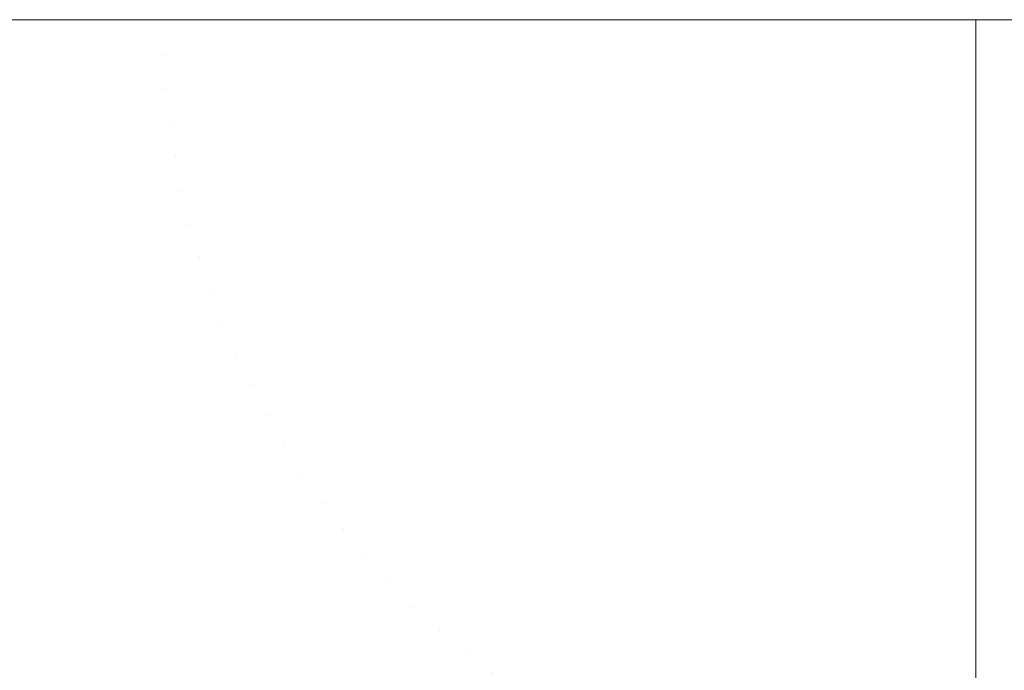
# Model space of a CAD drawing. Header units: centimetres. Extents: x -26.3 to 27.5, y 5.9 to 64.6.
# Tile 29 of 256: x -25.99115 to -25.9864, y 5.99708 to 6.00021. Entities that reach past the tile are written whole.
import ezdxf

# ---------------------------------------------------------------- set-up
doc = ezdxf.new("R2010")
doc.units = ezdxf.units.CM
doc.header["$LTSCALE"] = 2.54
doc.layers.add('Lucido design-1', color=7, linetype='Continuous')

# ---------------------------------------------------------------- blocks, each defined once
blk = doc.blocks.new('Gruppo-3-1')
at = {"color": 7, "linetype": 'Continuous', "lineweight": 9}
for points, invisible_edges in [([(-25.9947494, 5.9998632, -743.1145024), (-25.9904496, 6.0000458, -743.1142407), (-25.9904532, 6.000212, -743.1142407), (-25.9924965, 6.000212, -743.1143649)], 11), ([(-25.9947494, 5.9998632, -779.2145024), (-25.9904496, 6.0000458, -779.2142407), (-25.9904532, 6.000212, -779.2142407), (-25.9924965, 6.000212, -779.2143649)], 11), ([(-25.9924925, 5.999959, -743.9139862), (-25.9924979, 6.000212, -743.9139862), (-25.9885095, 6.000212, -743.9141445), (-25.9885077, 6.0001283, -743.9141445)], 13), ([(-25.9924925, 5.999959, -780.0139862), (-25.9924979, 6.000212, -780.0139862), (-25.9885095, 6.000212, -780.0141445), (-25.9885077, 6.0001283, -780.0141445)], 13), ([(-25.9885091, 6.000212, -743.1142026), (-25.9904532, 6.000212, -743.1142407), (-25.9904496, 6.0000458, -743.1142407)], 10), ([(-25.9885091, 6.000212, -779.2142026), (-25.9904532, 6.000212, -779.2142407), (-25.9904496, 6.0000458, -779.2142407)], 10), ([(-25.9904496, 6.0000458, -743.1142407), (-25.9865374, 6.000212, -743.114164), (-25.9885091, 6.000212, -743.1142026)], 9), ([(-25.9865374, 6.000212, -743.114164), (-25.9904496, 6.0000458, -743.1142407), (-25.9904391, 5.9998799, -743.1142407)], 11), ([(-25.9904496, 6.0000458, -779.2142407), (-25.9865374, 6.000212, -779.214164), (-25.9885091, 6.000212, -779.2142026)], 9), ([(-25.9865374, 6.000212, -779.214164), (-25.9904496, 6.0000458, -779.2142407), (-25.9904391, 5.9998799, -779.2142407)], 11), ([(-25.9865374, 6.000212, -743.114164), (-25.9904391, 5.9998799, -743.1142407), (-25.9904215, 5.9997146, -743.1142407)], 11), ([(-25.9865374, 6.000212, -779.214164), (-25.9904391, 5.9998799, -779.2142407), (-25.9904215, 5.9997146, -779.2142407)], 11), ([(-25.9865374, 6.000212, -743.114164), (-25.9904215, 5.9997146, -743.1142407), (-25.9903968, 5.9995502, -743.1142407)], 11), ([(-25.9865374, 6.000212, -779.214164), (-25.9904215, 5.9997146, -779.2142407), (-25.9903968, 5.9995502, -779.2142407)], 11), ([(-25.9865374, 6.000212, -743.114164), (-25.9903968, 5.9995502, -743.1142407), (-25.9903653, 5.999387, -743.1142407)], 11), ([(-25.9865374, 6.000212, -779.214164), (-25.9903968, 5.9995502, -779.2142407), (-25.9903653, 5.999387, -779.2142407)], 11), ([(-25.9865374, 6.000212, -743.114164), (-25.9903653, 5.999387, -743.1142407), (-25.9903268, 5.9992253, -743.1142407)], 11), ([(-25.9865374, 6.000212, -779.214164), (-25.9903653, 5.999387, -779.2142407), (-25.9903268, 5.9992253, -779.2142407)], 11), ([(-25.9865374, 6.000212, -743.114164), (-25.9903268, 5.9992253, -743.1142407), (-25.9902815, 5.9990654, -743.1142407)], 11), ([(-25.9865374, 6.000212, -779.214164), (-25.9903268, 5.9992253, -779.2142407), (-25.9902815, 5.9990654, -779.2142407)], 11), ([(-25.9865374, 6.000212, -743.114164), (-25.9902815, 5.9990654, -743.1142407), (-25.9902295, 5.9989075, -743.1142407)], 11), ([(-25.9865374, 6.000212, -779.214164), (-25.9902815, 5.9990654, -779.2142407), (-25.9902295, 5.9989075, -779.2142407)], 11), ([(-25.9865374, 6.000212, -743.114164), (-25.9902295, 5.9989075, -743.1142407), (-25.9901708, 5.998752, -743.1142407)], 11), ([(-25.9865374, 6.000212, -779.214164), (-25.9902295, 5.9989075, -779.2142407), (-25.9901708, 5.998752, -779.2142407)], 11), ([(-25.9865374, 6.000212, -743.114164), (-25.9901708, 5.998752, -743.1142407), (-25.9901056, 5.9985991, -743.1142407)], 11), ([(-25.9865374, 6.000212, -779.214164), (-25.9901708, 5.998752, -779.2142407), (-25.9901056, 5.9985991, -779.2142407)], 11), ([(-25.9865374, 6.000212, -743.114164), (-25.9901056, 5.9985991, -743.1142407), (-25.9900339, 5.9984491, -743.1142407)], 11), ([(-25.9865374, 6.000212, -779.214164), (-25.9901056, 5.9985991, -779.2142407), (-25.9900339, 5.9984491, -779.2142407)], 11), ([(-25.9865374, 6.000212, -743.114164), (-25.9900339, 5.9984491, -743.1142407), (-25.9899559, 5.9983023, -743.1142407)], 11), ([(-25.9865374, 6.000212, -779.214164), (-25.9900339, 5.9984491, -779.2142407), (-25.9899559, 5.9983023, -779.2142407)], 11), ([(-25.9865374, 6.000212, -743.114164), (-25.9899559, 5.9983023, -743.1142407), (-25.9898718, 5.9981589, -743.1142407)], 11), ([(-25.9865374, 6.000212, -779.214164), (-25.9899559, 5.9983023, -779.2142407), (-25.9898718, 5.9981589, -779.2142407)], 11), ([(-25.9865374, 6.000212, -743.114164), (-25.9898718, 5.9981589, -743.1142407), (-25.9897817, 5.9980193, -743.1142407)], 11), ([(-25.9865374, 6.000212, -779.214164), (-25.9898718, 5.9981589, -779.2142407), (-25.9897817, 5.9980193, -779.2142407)], 11), ([(-25.9865374, 6.000212, -743.114164), (-25.9897817, 5.9980193, -743.1142407), (-25.9896857, 5.9978836, -743.1142407)], 11), ([(-25.9865374, 6.000212, -779.214164), (-25.9897817, 5.9980193, -779.2142407), (-25.9896857, 5.9978836, -779.2142407)], 11), ([(-25.9865374, 6.000212, -743.114164), (-25.9896857, 5.9978836, -743.1142407), (-25.989584, 5.997752, -743.1142407)], 11), ([(-25.9865374, 6.000212, -779.214164), (-25.9896857, 5.9978836, -779.2142407), (-25.989584, 5.997752, -779.2142407)], 11), ([(-25.9865374, 6.000212, -743.114164), (-25.989584, 5.997752, -743.1142407), (-25.9894769, 5.9976249, -743.1142407)], 11), ([(-25.9865374, 6.000212, -779.214164), (-25.989584, 5.997752, -779.2142407), (-25.9894769, 5.9976249, -779.2142407)], 11), ([(-25.9865374, 6.000212, -743.114164), (-25.9894769, 5.9976249, -743.1142407), (-25.9893644, 5.9975025, -743.1142407)], 11), ([(-25.9865374, 6.000212, -779.214164), (-25.9894769, 5.9976249, -779.2142407), (-25.9893644, 5.9975025, -779.2142407)], 11), ([(-25.9865374, 6.000212, -743.114164), (-25.9893644, 5.9975025, -743.1142407), (-25.9892469, 5.997385, -743.1142407)], 11), ([(-25.9865374, 6.000212, -779.214164), (-25.9893644, 5.9975025, -779.2142407), (-25.9892469, 5.997385, -779.2142407)], 11), ([(-25.9865374, 6.000212, -743.114164), (-25.9892469, 5.997385, -743.1142407), (-25.9891244, 5.9972725, -743.1142407)], 11), ([(-25.9865374, 6.000212, -779.214164), (-25.9892469, 5.997385, -779.2142407), (-25.9891244, 5.9972725, -779.2142407)], 11), ([(-25.9865374, 6.000212, -743.114164), (-25.9891244, 5.9972725, -743.1142407), (-25.9889974, 5.9971654, -743.1142407)], 11), ([(-25.9865374, 6.000212, -779.214164), (-25.9891244, 5.9972725, -779.2142407), (-25.9889974, 5.9971654, -779.2142407)], 11), ([(-25.9865374, 6.000212, -743.114164), (-25.9889974, 5.9971654, -743.1142407), (-25.9888658, 5.9970637, -743.1142407)], 11), ([(-25.9865374, 6.000212, -779.214164), (-25.9889974, 5.9971654, -779.2142407), (-25.9888658, 5.9970637, -779.2142407)], 11), ([(-25.9865374, 6.000212, -743.114164), (-25.9888658, 5.9970637, -743.1142407), (-25.9887301, 5.9969677, -743.1142407)], 11), ([(-25.9865374, 6.000212, -779.214164), (-25.9888658, 5.9970637, -779.2142407), (-25.9887301, 5.9969677, -779.2142407)], 11), ([(-25.9865374, 6.000212, -743.114164), (-25.9887301, 5.9969677, -743.1142407), (-25.9885905, 5.9968776, -743.1142407)], 11), ([(-25.9865374, 6.000212, -779.214164), (-25.9887301, 5.9969677, -779.2142407), (-25.9885905, 5.9968776, -779.2142407)], 11), ([(-25.9865374, 6.000212, -743.114164), (-25.9885905, 5.9968776, -743.1142407), (-25.9884471, 5.9967935, -743.1142407)], 11), ([(-25.9865374, 6.000212, -779.214164), (-25.9885905, 5.9968776, -779.2142407), (-25.9884471, 5.9967935, -779.2142407)], 11), ([(-25.9885077, 6.0001283, -743.9141445), (-25.9885095, 6.000212, -743.9141445), (-25.9865374, 6.000212, -743.914164)], 9), ([(-25.9885077, 6.0001283, -780.0141445), (-25.9885095, 6.000212, -780.0141445), (-25.9865374, 6.000212, -780.014164)], 9), ([(-25.9885024, 6.0000448, -743.9141445), (-25.9885077, 6.0001283, -743.9141445), (-25.9865374, 6.000212, -743.914164)], 11), ([(-25.9885024, 6.0000448, -780.0141445), (-25.9885077, 6.0001283, -780.0141445), (-25.9865374, 6.000212, -780.014164)], 11), ([(-25.9884935, 5.9999615, -743.9141445), (-25.9885024, 6.0000448, -743.9141445), (-25.9865374, 6.000212, -743.914164)], 11), ([(-25.9884935, 5.9999615, -780.0141445), (-25.9885024, 6.0000448, -780.0141445), (-25.9865374, 6.000212, -780.014164)], 11), ([(-25.9884811, 5.9998787, -743.9141445), (-25.9884935, 5.9999615, -743.9141445), (-25.9865374, 6.000212, -743.914164)], 11), ([(-25.9884811, 5.9998787, -780.0141445), (-25.9884935, 5.9999615, -780.0141445), (-25.9865374, 6.000212, -780.014164)], 11), ([(-25.9884652, 5.9997965, -743.9141445), (-25.9884811, 5.9998787, -743.9141445), (-25.9865374, 6.000212, -743.914164)], 11), ([(-25.9884652, 5.9997965, -780.0141445), (-25.9884811, 5.9998787, -780.0141445), (-25.9865374, 6.000212, -780.014164)], 11), ([(-25.9884459, 5.9997151, -743.9141445), (-25.9884652, 5.9997965, -743.9141445), (-25.9865374, 6.000212, -743.914164)], 11), ([(-25.9884459, 5.9997151, -780.0141445), (-25.9884652, 5.9997965, -780.0141445), (-25.9865374, 6.000212, -780.014164)], 11), ([(-25.9865374, 6.000212, -743.114164), (-25.9884471, 5.9967935, -743.1142407), (-25.9883003, 5.9967155, -743.1142407)], 11), ([(-25.9865374, 6.000212, -779.214164), (-25.9884471, 5.9967935, -779.2142407), (-25.9883003, 5.9967155, -779.2142407)], 11), ([(-25.988423, 5.9996345, -743.9141445), (-25.9884459, 5.9997151, -743.9141445), (-25.9865374, 6.000212, -743.914164)], 11), ([(-25.988423, 5.9996345, -780.0141445), (-25.9884459, 5.9997151, -780.0141445), (-25.9865374, 6.000212, -780.014164)], 11), ([(-25.9883968, 5.999555, -743.9141445), (-25.988423, 5.9996345, -743.9141445), (-25.9865374, 6.000212, -743.914164)], 11), ([(-25.9883968, 5.999555, -780.0141445), (-25.988423, 5.9996345, -780.0141445), (-25.9865374, 6.000212, -780.014164)], 11), ([(-25.9883673, 5.9994767, -743.9141445), (-25.9883968, 5.999555, -743.9141445), (-25.9865374, 6.000212, -743.914164)], 11), ([(-25.9883673, 5.9994767, -780.0141445), (-25.9883968, 5.999555, -780.0141445), (-25.9865374, 6.000212, -780.014164)], 11), ([(-25.9883344, 5.9993997, -743.9141445), (-25.9883673, 5.9994767, -743.9141445), (-25.9865374, 6.000212, -743.914164)], 11), ([(-25.9883344, 5.9993997, -780.0141445), (-25.9883673, 5.9994767, -780.0141445), (-25.9865374, 6.000212, -780.014164)], 11), ([(-25.9882983, 5.9993242, -743.9141445), (-25.9883344, 5.9993997, -743.9141445), (-25.9865374, 6.000212, -743.914164)], 11), ([(-25.9882983, 5.9993242, -780.0141445), (-25.9883344, 5.9993997, -780.0141445), (-25.9865374, 6.000212, -780.014164)], 11), ([(-25.9865374, 6.000212, -743.114164), (-25.9883003, 5.9967155, -743.1142407), (-25.9881503, 5.9966438, -743.1142407)], 11), ([(-25.9865374, 6.000212, -779.214164), (-25.9883003, 5.9967155, -779.2142407), (-25.9881503, 5.9966438, -779.2142407)], 11), ([(-25.9882591, 5.9992502, -743.9141445), (-25.9882983, 5.9993242, -743.9141445), (-25.9865374, 6.000212, -743.914164)], 11), ([(-25.9882591, 5.9992502, -780.0141445), (-25.9882983, 5.9993242, -780.0141445), (-25.9865374, 6.000212, -780.014164)], 11), ([(-25.9882167, 5.999178, -743.9141445), (-25.9882591, 5.9992502, -743.9141445), (-25.9865374, 6.000212, -743.914164)], 11), ([(-25.9882167, 5.999178, -780.0141445), (-25.9882591, 5.9992502, -780.0141445), (-25.9865374, 6.000212, -780.014164)], 11), ([(-25.9881713, 5.9991077, -743.9141445), (-25.9882167, 5.999178, -743.9141445), (-25.9865374, 6.000212, -743.914164)], 11), ([(-25.9881713, 5.9991077, -780.0141445), (-25.9882167, 5.999178, -780.0141445), (-25.9865374, 6.000212, -780.014164)], 11), ([(-25.9881229, 5.9990393, -743.9141445), (-25.9881713, 5.9991077, -743.9141445), (-25.9865374, 6.000212, -743.914164)], 11), ([(-25.9881229, 5.9990393, -780.0141445), (-25.9881713, 5.9991077, -780.0141445), (-25.9865374, 6.000212, -780.014164)], 11), ([(-25.9865374, 6.000212, -743.114164), (-25.9881503, 5.9966438, -743.1142407), (-25.9879974, 5.9965786, -743.1142407)], 11), ([(-25.9865374, 6.000212, -779.214164), (-25.9881503, 5.9966438, -779.2142407), (-25.9879974, 5.9965786, -779.2142407)], 11), ([(-25.9880718, 5.9989731, -743.9141445), (-25.9881229, 5.9990393, -743.9141445), (-25.9865374, 6.000212, -743.914164)], 11), ([(-25.9880718, 5.9989731, -780.0141445), (-25.9881229, 5.9990393, -780.0141445), (-25.9865374, 6.000212, -780.014164)], 11), ([(-25.9880178, 5.9989091, -743.9141445), (-25.9880718, 5.9989731, -743.9141445), (-25.9865374, 6.000212, -743.914164)], 11), ([(-25.9880178, 5.9989091, -780.0141445), (-25.9880718, 5.9989731, -780.0141445), (-25.9865374, 6.000212, -780.014164)], 11), ([(-25.9879612, 5.9988474, -743.9141445), (-25.9880178, 5.9989091, -743.9141445), (-25.9865374, 6.000212, -743.914164)], 11), ([(-25.9879612, 5.9988474, -780.0141445), (-25.9880178, 5.9989091, -780.0141445), (-25.9865374, 6.000212, -780.014164)], 11), ([(-25.9865374, 6.000212, -743.114164), (-25.9879974, 5.9965786, -743.1142407), (-25.9878419, 5.9965199, -743.1142407)], 11), ([(-25.9865374, 6.000212, -779.214164), (-25.9879974, 5.9965786, -779.2142407), (-25.9878419, 5.9965199, -779.2142407)], 11), ([(-25.987902, 5.9987882, -743.9141445), (-25.9879612, 5.9988474, -743.9141445), (-25.9865374, 6.000212, -743.914164)], 11), ([(-25.987902, 5.9987882, -780.0141445), (-25.9879612, 5.9988474, -780.0141445), (-25.9865374, 6.000212, -780.014164)], 11), ([(-25.9878403, 5.9987316, -743.9141445), (-25.987902, 5.9987882, -743.9141445), (-25.9865374, 6.000212, -743.914164)], 11), ([(-25.9878403, 5.9987316, -780.0141445), (-25.987902, 5.9987882, -780.0141445), (-25.9865374, 6.000212, -780.014164)], 11), ([(-25.9865374, 6.000212, -743.114164), (-25.9878419, 5.9965199, -743.1142407), (-25.987684, 5.9964679, -743.1142407)], 11), ([(-25.9865374, 6.000212, -779.214164), (-25.9878419, 5.9965199, -779.2142407), (-25.987684, 5.9964679, -779.2142407)], 11), ([(-25.9877763, 5.9986776, -743.9141445), (-25.9878403, 5.9987316, -743.9141445), (-25.9865374, 6.000212, -743.914164)], 11), ([(-25.9877763, 5.9986776, -780.0141445), (-25.9878403, 5.9987316, -780.0141445), (-25.9865374, 6.000212, -780.014164)], 11), ([(-25.9877101, 5.9986264, -743.9141445), (-25.9877763, 5.9986776, -743.9141445), (-25.9865374, 6.000212, -743.914164)], 11), ([(-25.9877101, 5.9986264, -780.0141445), (-25.9877763, 5.9986776, -780.0141445), (-25.9865374, 6.000212, -780.014164)], 11), ([(-25.9876417, 5.9985781, -743.9141445), (-25.9877101, 5.9986264, -743.9141445), (-25.9865374, 6.000212, -743.914164)], 11), ([(-25.9876417, 5.9985781, -780.0141445), (-25.9877101, 5.9986264, -780.0141445), (-25.9865374, 6.000212, -780.014164)], 11), ([(-25.9865374, 6.000212, -743.114164), (-25.987684, 5.9964679, -743.1142407), (-25.9875241, 5.9964226, -743.1142407)], 11), ([(-25.9865374, 6.000212, -779.214164), (-25.987684, 5.9964679, -779.2142407), (-25.9875241, 5.9964226, -779.2142407)], 11), ([(-25.9875714, 5.9985327, -743.9141445), (-25.9876417, 5.9985781, -743.9141445), (-25.9865374, 6.000212, -743.914164)], 11), ([(-25.9875714, 5.9985327, -780.0141445), (-25.9876417, 5.9985781, -780.0141445), (-25.9865374, 6.000212, -780.014164)], 11), ([(-25.9874992, 5.9984903, -743.9141445), (-25.9875714, 5.9985327, -743.9141445), (-25.9865374, 6.000212, -743.914164)], 11), ([(-25.9874992, 5.9984903, -780.0141445), (-25.9875714, 5.9985327, -780.0141445), (-25.9865374, 6.000212, -780.014164)], 11), ([(-25.9865374, 6.000212, -743.114164), (-25.9875241, 5.9964226, -743.1142407), (-25.9873624, 5.9963841, -743.1142407)], 11), ([(-25.9865374, 6.000212, -779.214164), (-25.9875241, 5.9964226, -779.2142407), (-25.9873624, 5.9963841, -779.2142407)], 11), ([(-25.9874252, 5.9984511, -743.9141445), (-25.9874992, 5.9984903, -743.9141445), (-25.9865374, 6.000212, -743.914164)], 11), ([(-25.9874252, 5.9984511, -780.0141445), (-25.9874992, 5.9984903, -780.0141445), (-25.9865374, 6.000212, -780.014164)], 11), ([(-25.9873497, 5.998415, -743.9141445), (-25.9874252, 5.9984511, -743.9141445), (-25.9865374, 6.000212, -743.914164)], 11), ([(-25.9873497, 5.998415, -780.0141445), (-25.9874252, 5.9984511, -780.0141445), (-25.9865374, 6.000212, -780.014164)], 11), ([(-25.9865374, 6.000212, -743.114164), (-25.9873624, 5.9963841, -743.1142407), (-25.9871992, 5.9963525, -743.1142407)], 11), ([(-25.9865374, 6.000212, -779.214164), (-25.9873624, 5.9963841, -779.2142407), (-25.9871992, 5.9963525, -779.2142407)], 11), ([(-25.9872727, 5.9983821, -743.9141445), (-25.9873497, 5.998415, -743.9141445), (-25.9865374, 6.000212, -743.914164)], 11), ([(-25.9872727, 5.9983821, -780.0141445), (-25.9873497, 5.998415, -780.0141445), (-25.9865374, 6.000212, -780.014164)], 11), ([(-25.9871944, 5.9983526, -743.9141445), (-25.9872727, 5.9983821, -743.9141445), (-25.9865374, 6.000212, -743.914164)], 11), ([(-25.9871944, 5.9983526, -780.0141445), (-25.9872727, 5.9983821, -780.0141445), (-25.9865374, 6.000212, -780.014164)], 11), ([(-25.9865374, 6.000212, -743.114164), (-25.9871992, 5.9963525, -743.1142407), (-25.9870348, 5.9963279, -743.1142407)], 11), ([(-25.9865374, 6.000212, -779.214164), (-25.9871992, 5.9963525, -779.2142407), (-25.9870348, 5.9963279, -779.2142407)], 11), ([(-25.9871149, 5.9983264, -743.9141445), (-25.9871944, 5.9983526, -743.9141445), (-25.9865374, 6.000212, -743.914164)], 11), ([(-25.9871149, 5.9983264, -780.0141445), (-25.9871944, 5.9983526, -780.0141445), (-25.9865374, 6.000212, -780.014164)], 11), ([(-25.9870343, 5.9983035, -743.9141445), (-25.9871149, 5.9983264, -743.9141445), (-25.9865374, 6.000212, -743.914164)], 11), ([(-25.9870343, 5.9983035, -780.0141445), (-25.9871149, 5.9983264, -780.0141445), (-25.9865374, 6.000212, -780.014164)], 11), ([(-25.9865374, 6.000212, -743.114164), (-25.9870348, 5.9963279, -743.1142407), (-25.9868695, 5.9963103, -743.1142407)], 11), ([(-25.9865374, 6.000212, -779.214164), (-25.9870348, 5.9963279, -779.2142407), (-25.9868695, 5.9963103, -779.2142407)], 11), ([(-25.9869529, 5.9982842, -743.9141445), (-25.9870343, 5.9983035, -743.9141445), (-25.9865374, 6.000212, -743.914164)], 11), ([(-25.9869529, 5.9982842, -780.0141445), (-25.9870343, 5.9983035, -780.0141445), (-25.9865374, 6.000212, -780.014164)], 11), ([(-25.9868707, 5.9982683, -743.9141445), (-25.9869529, 5.9982842, -743.9141445), (-25.9865374, 6.000212, -743.914164)], 11), ([(-25.9868707, 5.9982683, -780.0141445), (-25.9869529, 5.9982842, -780.0141445), (-25.9865374, 6.000212, -780.014164)], 11), ([(-25.9867879, 5.9982559, -743.9141445), (-25.9868707, 5.9982683, -743.9141445), (-25.9865374, 6.000212, -743.914164)], 11), ([(-25.9867879, 5.9982559, -780.0141445), (-25.9868707, 5.9982683, -780.0141445), (-25.9865374, 6.000212, -780.014164)], 11), ([(-25.9865374, 6.000212, -743.114164), (-25.9868695, 5.9963103, -743.1142407), (-25.9867036, 5.9962997, -743.1142407)], 11), ([(-25.9865374, 6.000212, -779.214164), (-25.9868695, 5.9963103, -779.2142407), (-25.9867036, 5.9962997, -779.2142407)], 11), ([(-25.9867046, 5.998247, -743.9141445), (-25.9867879, 5.9982559, -743.9141445), (-25.9865374, 6.000212, -743.914164)], 11), ([(-25.9867046, 5.998247, -780.0141445), (-25.9867879, 5.9982559, -780.0141445), (-25.9865374, 6.000212, -780.014164)], 11), ([(-25.9866211, 5.9982417, -743.9141445), (-25.9867046, 5.998247, -743.9141445), (-25.9865374, 6.000212, -743.914164)], 11), ([(-25.9866211, 5.9982417, -780.0141445), (-25.9867046, 5.998247, -780.0141445), (-25.9865374, 6.000212, -780.014164)], 11), ([(-25.9865374, 6.000212, -743.114164), (-25.9867036, 5.9962997, -743.1142407), (-25.9865374, 5.9962962, -743.1142407)], 3), ([(-25.9865374, 6.000212, -779.214164), (-25.9867036, 5.9962997, -779.2142407), (-25.9865374, 5.9962962, -779.2142407)], 3), ([(-25.9865374, 5.9982399, -743.9141445), (-25.9866211, 5.9982417, -743.9141445), (-25.9865374, 6.000212, -743.914164)], 3), ([(-25.9865374, 5.9982399, -780.0141445), (-25.9866211, 5.9982417, -780.0141445), (-25.9865374, 6.000212, -780.014164)], 3), ([(27.1134626, 5.9962962, -743.1142407), (27.1134626, 6.000212, -743.114164), (-25.9865374, 6.000212, -743.114164), (-25.9865374, 5.9962962, -743.1142407)], 8), ([(-25.9865374, 5.9982399, -743.9141445), (-25.9865374, 6.000212, -743.914164), (27.1134626, 6.000212, -743.914164), (27.1134626, 5.9982399, -743.9141445)], 8), ([(27.1134626, 5.9962962, -779.2142407), (27.1134626, 6.000212, -779.214164), (-25.9865374, 6.000212, -779.214164), (-25.9865374, 5.9962962, -779.2142407)], 8), ([(-25.9865374, 5.9982399, -780.0141445), (-25.9865374, 6.000212, -780.014164), (27.1134626, 6.000212, -780.014164), (27.1134626, 5.9982399, -780.0141445)], 8), ([(-25.9924764, 5.9997065, -743.9139862), (-25.9924925, 5.999959, -743.9139862), (-25.9885077, 6.0001283, -743.9141445), (-25.9885024, 6.0000448, -743.9141445)], 15), ([(-25.9924764, 5.9997065, -780.0139862), (-25.9924925, 5.999959, -780.0139862), (-25.9885077, 6.0001283, -780.0141445), (-25.9885024, 6.0000448, -780.0141445)], 15), ([(-25.9904391, 5.9998799, -743.1142407), (-25.9904496, 6.0000458, -743.1142407), (-25.9947494, 5.9998632, -743.1145024), (-25.9947272, 5.9995149, -743.1145024)], 15), ([(-25.9904391, 5.9998799, -779.2142407), (-25.9904496, 6.0000458, -779.2142407), (-25.9947494, 5.9998632, -779.2145024), (-25.9947272, 5.9995149, -779.2145024)], 15), ([(-25.9924496, 5.9994549, -743.9139862), (-25.9924764, 5.9997065, -743.9139862), (-25.9885024, 6.0000448, -743.9141445), (-25.9884935, 5.9999615, -743.9141445)], 15), ([(-25.9924496, 5.9994549, -780.0139862), (-25.9924764, 5.9997065, -780.0139862), (-25.9885024, 6.0000448, -780.0141445), (-25.9884935, 5.9999615, -780.0141445)], 15), ([(-25.9924122, 5.9992047, -743.9139862), (-25.9924496, 5.9994549, -743.9139862), (-25.9884935, 5.9999615, -743.9141445), (-25.9884811, 5.9998787, -743.9141445)], 15), ([(-25.9924122, 5.9992047, -780.0139862), (-25.9924496, 5.9994549, -780.0139862), (-25.9884935, 5.9999615, -780.0141445), (-25.9884811, 5.9998787, -780.0141445)], 15), ([(-25.9904215, 5.9997146, -743.1142407), (-25.9904391, 5.9998799, -743.1142407), (-25.9947272, 5.9995149, -743.1145024), (-25.9946903, 5.999168, -743.1145024)], 15), ([(-25.9904215, 5.9997146, -779.2142407), (-25.9904391, 5.9998799, -779.2142407), (-25.9947272, 5.9995149, -779.2145024), (-25.9946903, 5.999168, -779.2145024)], 15), ([(-25.9923641, 5.9989562, -743.9139862), (-25.9924122, 5.9992047, -743.9139862), (-25.9884811, 5.9998787, -743.9141445), (-25.9884652, 5.9997965, -743.9141445)], 15), ([(-25.9923641, 5.9989562, -780.0139862), (-25.9924122, 5.9992047, -780.0139862), (-25.9884811, 5.9998787, -780.0141445), (-25.9884652, 5.9997965, -780.0141445)], 15), ([(-25.9923056, 5.9987101, -743.9139862), (-25.9923641, 5.9989562, -743.9139862), (-25.9884652, 5.9997965, -743.9141445), (-25.9884459, 5.9997151, -743.9141445)], 15), ([(-25.9923056, 5.9987101, -780.0139862), (-25.9923641, 5.9989562, -780.0139862), (-25.9884652, 5.9997965, -780.0141445), (-25.9884459, 5.9997151, -780.0141445)], 15), ([(-25.9903968, 5.9995502, -743.1142407), (-25.9904215, 5.9997146, -743.1142407), (-25.9946903, 5.999168, -743.1145024), (-25.9946386, 5.9988229, -743.1145024)], 15), ([(-25.9903968, 5.9995502, -779.2142407), (-25.9904215, 5.9997146, -779.2142407), (-25.9946903, 5.999168, -779.2145024), (-25.9946386, 5.9988229, -779.2145024)], 15), ([(-25.9922366, 5.9984666, -743.9139862), (-25.9923056, 5.9987101, -743.9139862), (-25.9884459, 5.9997151, -743.9141445), (-25.988423, 5.9996345, -743.9141445)], 15), ([(-25.9922366, 5.9984666, -780.0139862), (-25.9923056, 5.9987101, -780.0139862), (-25.9884459, 5.9997151, -780.0141445), (-25.988423, 5.9996345, -780.0141445)], 15), ([(-25.9921574, 5.9982263, -743.9139862), (-25.9922366, 5.9984666, -743.9139862), (-25.988423, 5.9996345, -743.9141445), (-25.9883968, 5.999555, -743.9141445)], 15), ([(-25.9921574, 5.9982263, -780.0139862), (-25.9922366, 5.9984666, -780.0139862), (-25.988423, 5.9996345, -780.0141445), (-25.9883968, 5.999555, -780.0141445)], 15), ([(-25.9903653, 5.999387, -743.1142407), (-25.9903968, 5.9995502, -743.1142407), (-25.9946386, 5.9988229, -743.1145024), (-25.9945723, 5.9984803, -743.1145024)], 15), ([(-25.9903653, 5.999387, -779.2142407), (-25.9903968, 5.9995502, -779.2142407), (-25.9946386, 5.9988229, -779.2145024), (-25.9945723, 5.9984803, -779.2145024)], 15), ([(-25.9920681, 5.9979896, -743.9139862), (-25.9921574, 5.9982263, -743.9139862), (-25.9883968, 5.999555, -743.9141445), (-25.9883673, 5.9994767, -743.9141445)], 15), ([(-25.9920681, 5.9979896, -780.0139862), (-25.9921574, 5.9982263, -780.0139862), (-25.9883968, 5.999555, -780.0141445), (-25.9883673, 5.9994767, -780.0141445)], 15), ([(-25.9919688, 5.9977569, -743.9139862), (-25.9920681, 5.9979896, -743.9139862), (-25.9883673, 5.9994767, -743.9141445), (-25.9883344, 5.9993997, -743.9141445)], 15), ([(-25.9919688, 5.9977569, -780.0139862), (-25.9920681, 5.9979896, -780.0139862), (-25.9883673, 5.9994767, -780.0141445), (-25.9883344, 5.9993997, -780.0141445)], 15), ([(-25.9903268, 5.9992253, -743.1142407), (-25.9903653, 5.999387, -743.1142407), (-25.9945723, 5.9984803, -743.1145024), (-25.9944916, 5.9981409, -743.1145024)], 15), ([(-25.9903268, 5.9992253, -779.2142407), (-25.9903653, 5.999387, -779.2142407), (-25.9945723, 5.9984803, -779.2145024), (-25.9944916, 5.9981409, -779.2145024)], 15), ([(-25.9918597, 5.9975286, -743.9139862), (-25.9919688, 5.9977569, -743.9139862), (-25.9883344, 5.9993997, -743.9141445), (-25.9882983, 5.9993242, -743.9141445)], 15), ([(-25.9918597, 5.9975286, -780.0139862), (-25.9919688, 5.9977569, -780.0139862), (-25.9883344, 5.9993997, -780.0141445), (-25.9882983, 5.9993242, -780.0141445)], 15), ([(-25.991741, 5.9973051, -743.9139862), (-25.9918597, 5.9975286, -743.9139862), (-25.9882983, 5.9993242, -743.9141445), (-25.9882591, 5.9992502, -743.9141445)], 15), ([(-25.991741, 5.9973051, -780.0139862), (-25.9918597, 5.9975286, -780.0139862), (-25.9882983, 5.9993242, -780.0141445), (-25.9882591, 5.9992502, -780.0141445)], 15), ([(-25.9916129, 5.9970869, -743.9139862), (-25.991741, 5.9973051, -743.9139862), (-25.9882591, 5.9992502, -743.9141445), (-25.9882167, 5.999178, -743.9141445)], 15), ([(-25.9916129, 5.9970869, -780.0139862), (-25.991741, 5.9973051, -780.0139862), (-25.9882591, 5.9992502, -780.0141445), (-25.9882167, 5.999178, -780.0141445)], 15), ([(-25.9902815, 5.9990654, -743.1142407), (-25.9903268, 5.9992253, -743.1142407), (-25.9944916, 5.9981409, -743.1145024), (-25.9943965, 5.9978052, -743.1145024)], 15), ([(-25.9902815, 5.9990654, -779.2142407), (-25.9903268, 5.9992253, -779.2142407), (-25.9944916, 5.9981409, -779.2145024), (-25.9943965, 5.9978052, -779.2145024)], 15), ([(-25.9914757, 5.9968743, -743.9139862), (-25.9916129, 5.9970869, -743.9139862), (-25.9882167, 5.999178, -743.9141445), (-25.9881713, 5.9991077, -743.9141445)], 15), ([(-25.9914757, 5.9968743, -780.0139862), (-25.9916129, 5.9970869, -780.0139862), (-25.9882167, 5.999178, -780.0141445), (-25.9881713, 5.9991077, -780.0141445)], 15), ([(-25.9913296, 5.9966677, -743.9139862), (-25.9914757, 5.9968743, -743.9139862), (-25.9881713, 5.9991077, -743.9141445), (-25.9881229, 5.9990393, -743.9141445)], 15), ([(-25.9913296, 5.9966677, -780.0139862), (-25.9914757, 5.9968743, -780.0139862), (-25.9881713, 5.9991077, -780.0141445), (-25.9881229, 5.9990393, -780.0141445)], 15), ([(-25.9902295, 5.9989075, -743.1142407), (-25.9902815, 5.9990654, -743.1142407), (-25.9943965, 5.9978052, -743.1145024), (-25.9942873, 5.9974738, -743.1145024)], 15), ([(-25.9902295, 5.9989075, -779.2142407), (-25.9902815, 5.9990654, -779.2142407), (-25.9943965, 5.9978052, -779.2145024), (-25.9942873, 5.9974738, -779.2145024)], 15), ([(-25.9911749, 5.9964675, -743.9139862), (-25.9913296, 5.9966677, -743.9139862), (-25.9881229, 5.9990393, -743.9141445), (-25.9880718, 5.9989731, -743.9141445)], 15), ([(-25.9911749, 5.9964675, -780.0139862), (-25.9913296, 5.9966677, -780.0139862), (-25.9881229, 5.9990393, -780.0141445), (-25.9880718, 5.9989731, -780.0141445)], 15), ([(-25.9910118, 5.996274, -743.9139862), (-25.9911749, 5.9964675, -743.9139862), (-25.9880718, 5.9989731, -743.9141445), (-25.9880178, 5.9989091, -743.9141445)], 15), ([(-25.9910118, 5.996274, -780.0139862), (-25.9911749, 5.9964675, -780.0139862), (-25.9880718, 5.9989731, -780.0141445), (-25.9880178, 5.9989091, -780.0141445)], 15), ([(-25.9901708, 5.998752, -743.1142407), (-25.9902295, 5.9989075, -743.1142407), (-25.9942873, 5.9974738, -743.1145024), (-25.9941641, 5.9971473, -743.1145024)], 15), ([(-25.9901708, 5.998752, -779.2142407), (-25.9902295, 5.9989075, -779.2142407), (-25.9942873, 5.9974738, -779.2145024), (-25.9941641, 5.9971473, -779.2145024)], 15), ([(-25.9908406, 5.9960877, -743.9139862), (-25.9910118, 5.996274, -743.9139862), (-25.9880178, 5.9989091, -743.9141445), (-25.9879612, 5.9988474, -743.9141445)], 15), ([(-25.9908406, 5.9960877, -780.0139862), (-25.9910118, 5.996274, -780.0139862), (-25.9880178, 5.9989091, -780.0141445), (-25.9879612, 5.9988474, -780.0141445)], 15), ([(-25.9906617, 5.9959088, -743.9139862), (-25.9908406, 5.9960877, -743.9139862), (-25.9879612, 5.9988474, -743.9141445), (-25.987902, 5.9987882, -743.9141445)], 15), ([(-25.9906617, 5.9959088, -780.0139862), (-25.9908406, 5.9960877, -780.0139862), (-25.9879612, 5.9988474, -780.0141445), (-25.987902, 5.9987882, -780.0141445)], 15), ([(-25.9904753, 5.9957376, -743.9139862), (-25.9906617, 5.9959088, -743.9139862), (-25.987902, 5.9987882, -743.9141445), (-25.9878403, 5.9987316, -743.9141445)], 15), ([(-25.9904753, 5.9957376, -780.0139862), (-25.9906617, 5.9959088, -780.0139862), (-25.987902, 5.9987882, -780.0141445), (-25.9878403, 5.9987316, -780.0141445)], 15), ([(-25.9901056, 5.9985991, -743.1142407), (-25.9901708, 5.998752, -743.1142407), (-25.9941641, 5.9971473, -743.1145024), (-25.9940272, 5.9968264, -743.1145024)], 15), ([(-25.9901056, 5.9985991, -779.2142407), (-25.9901708, 5.998752, -779.2142407), (-25.9941641, 5.9971473, -779.2145024), (-25.9940272, 5.9968264, -779.2145024)], 15), ([(-25.9902819, 5.9955745, -743.9139862), (-25.9904753, 5.9957376, -743.9139862), (-25.9878403, 5.9987316, -743.9141445), (-25.9877763, 5.9986776, -743.9141445)], 15), ([(-25.9902819, 5.9955745, -780.0139862), (-25.9904753, 5.9957376, -780.0139862), (-25.9878403, 5.9987316, -780.0141445), (-25.9877763, 5.9986776, -780.0141445)], 15), ([(-25.9900817, 5.9954198, -743.9139862), (-25.9902819, 5.9955745, -743.9139862), (-25.9877763, 5.9986776, -743.9141445), (-25.9877101, 5.9986264, -743.9141445)], 15), ([(-25.9900817, 5.9954198, -780.0139862), (-25.9902819, 5.9955745, -780.0139862), (-25.9877763, 5.9986776, -780.0141445), (-25.9877101, 5.9986264, -780.0141445)], 15), ([(-25.9898751, 5.9952737, -743.9139862), (-25.9900817, 5.9954198, -743.9139862), (-25.9877101, 5.9986264, -743.9141445), (-25.9876417, 5.9985781, -743.9141445)], 15), ([(-25.9898751, 5.9952737, -780.0139862), (-25.9900817, 5.9954198, -780.0139862), (-25.9877101, 5.9986264, -780.0141445), (-25.9876417, 5.9985781, -780.0141445)], 15), ([(-25.9900339, 5.9984491, -743.1142407), (-25.9901056, 5.9985991, -743.1142407), (-25.9940272, 5.9968264, -743.1145024), (-25.9938767, 5.9965116, -743.1145024)], 15), ([(-25.9900339, 5.9984491, -779.2142407), (-25.9901056, 5.9985991, -779.2142407), (-25.9940272, 5.9968264, -779.2145024), (-25.9938767, 5.9965116, -779.2145024)], 15), ([(-25.9896625, 5.9951365, -743.9139862), (-25.9898751, 5.9952737, -743.9139862), (-25.9876417, 5.9985781, -743.9141445), (-25.9875714, 5.9985327, -743.9141445)], 15), ([(-25.9896625, 5.9951365, -780.0139862), (-25.9898751, 5.9952737, -780.0139862), (-25.9876417, 5.9985781, -780.0141445), (-25.9875714, 5.9985327, -780.0141445)], 15), ([(-25.9894443, 5.9950084, -743.9139862), (-25.9896625, 5.9951365, -743.9139862), (-25.9875714, 5.9985327, -743.9141445), (-25.9874992, 5.9984903, -743.9141445)], 15), ([(-25.9894443, 5.9950084, -780.0139862), (-25.9896625, 5.9951365, -780.0139862), (-25.9875714, 5.9985327, -780.0141445), (-25.9874992, 5.9984903, -780.0141445)], 15), ([(-25.9892208, 5.9948897, -743.9139862), (-25.9894443, 5.9950084, -743.9139862), (-25.9874992, 5.9984903, -743.9141445), (-25.9874252, 5.9984511, -743.9141445)], 15), ([(-25.9892208, 5.9948897, -780.0139862), (-25.9894443, 5.9950084, -780.0139862), (-25.9874992, 5.9984903, -780.0141445), (-25.9874252, 5.9984511, -780.0141445)], 15), ([(-25.9899559, 5.9983023, -743.1142407), (-25.9900339, 5.9984491, -743.1142407), (-25.9938767, 5.9965116, -743.1145024), (-25.9937131, 5.9962034, -743.1145024)], 15), ([(-25.9899559, 5.9983023, -779.2142407), (-25.9900339, 5.9984491, -779.2142407), (-25.9938767, 5.9965116, -779.2145024), (-25.9937131, 5.9962034, -779.2145024)], 15), ([(-25.9889925, 5.9947806, -743.9139862), (-25.9892208, 5.9948897, -743.9139862), (-25.9874252, 5.9984511, -743.9141445), (-25.9873497, 5.998415, -743.9141445)], 15), ([(-25.9889925, 5.9947806, -780.0139862), (-25.9892208, 5.9948897, -780.0139862), (-25.9874252, 5.9984511, -780.0141445), (-25.9873497, 5.998415, -780.0141445)], 15), ([(-25.9887598, 5.9946813, -743.9139862), (-25.9889925, 5.9947806, -743.9139862), (-25.9873497, 5.998415, -743.9141445), (-25.9872727, 5.9983821, -743.9141445)], 15), ([(-25.9887598, 5.9946813, -780.0139862), (-25.9889925, 5.9947806, -780.0139862), (-25.9873497, 5.998415, -780.0141445), (-25.9872727, 5.9983821, -780.0141445)], 15), ([(-25.9885231, 5.994592, -743.9139862), (-25.9887598, 5.9946813, -743.9139862), (-25.9872727, 5.9983821, -743.9141445), (-25.9871944, 5.9983526, -743.9141445)], 15), ([(-25.9885231, 5.994592, -780.0139862), (-25.9887598, 5.9946813, -780.0139862), (-25.9872727, 5.9983821, -780.0141445), (-25.9871944, 5.9983526, -780.0141445)], 15), ([(-25.9882828, 5.9945128, -743.9139862), (-25.9885231, 5.994592, -743.9139862), (-25.9871944, 5.9983526, -743.9141445), (-25.9871149, 5.9983264, -743.9141445)], 15), ([(-25.9882828, 5.9945128, -780.0139862), (-25.9885231, 5.994592, -780.0139862), (-25.9871944, 5.9983526, -780.0141445), (-25.9871149, 5.9983264, -780.0141445)], 15), ([(-25.9880393, 5.9944438, -743.9139862), (-25.9882828, 5.9945128, -743.9139862), (-25.9871149, 5.9983264, -743.9141445), (-25.9870343, 5.9983035, -743.9141445)], 15), ([(-25.9880393, 5.9944438, -780.0139862), (-25.9882828, 5.9945128, -780.0139862), (-25.9871149, 5.9983264, -780.0141445), (-25.9870343, 5.9983035, -780.0141445)], 15), ([(-25.9898718, 5.9981589, -743.1142407), (-25.9899559, 5.9983023, -743.1142407), (-25.9937131, 5.9962034, -743.1145024), (-25.9935365, 5.9959025, -743.1145024)], 15), ([(-25.9898718, 5.9981589, -779.2142407), (-25.9899559, 5.9983023, -779.2142407), (-25.9937131, 5.9962034, -779.2145024), (-25.9935365, 5.9959025, -779.2145024)], 15), ([(-25.9877931, 5.9943853, -743.9139862), (-25.9880393, 5.9944438, -743.9139862), (-25.9870343, 5.9983035, -743.9141445), (-25.9869529, 5.9982842, -743.9141445)], 15), ([(-25.9877931, 5.9943853, -780.0139862), (-25.9880393, 5.9944438, -780.0139862), (-25.9870343, 5.9983035, -780.0141445), (-25.9869529, 5.9982842, -780.0141445)], 15), ([(-25.9875447, 5.9943372, -743.9139862), (-25.9877931, 5.9943853, -743.9139862), (-25.9869529, 5.9982842, -743.9141445), (-25.9868707, 5.9982683, -743.9141445)], 15), ([(-25.9875447, 5.9943372, -780.0139862), (-25.9877931, 5.9943853, -780.0139862), (-25.9869529, 5.9982842, -780.0141445), (-25.9868707, 5.9982683, -780.0141445)], 15), ([(-25.9872945, 5.9942998, -743.9139862), (-25.9875447, 5.9943372, -743.9139862), (-25.9868707, 5.9982683, -743.9141445), (-25.9867879, 5.9982559, -743.9141445)], 15), ([(-25.9872945, 5.9942998, -780.0139862), (-25.9875447, 5.9943372, -780.0139862), (-25.9868707, 5.9982683, -780.0141445), (-25.9867879, 5.9982559, -780.0141445)], 15), ([(-25.9870429, 5.994273, -743.9139862), (-25.9872945, 5.9942998, -743.9139862), (-25.9867879, 5.9982559, -743.9141445), (-25.9867046, 5.998247, -743.9141445)], 15), ([(-25.9870429, 5.994273, -780.0139862), (-25.9872945, 5.9942998, -780.0139862), (-25.9867879, 5.9982559, -780.0141445), (-25.9867046, 5.998247, -780.0141445)], 15), ([(-25.9867904, 5.9942569, -743.9139862), (-25.9870429, 5.994273, -743.9139862), (-25.9867046, 5.998247, -743.9141445), (-25.9866211, 5.9982417, -743.9141445)], 15), ([(-25.9867904, 5.9942569, -780.0139862), (-25.9870429, 5.994273, -780.0139862), (-25.9867046, 5.998247, -780.0141445), (-25.9866211, 5.9982417, -780.0141445)], 15), ([(-25.9867904, 5.9942569, -743.9139862), (-25.9866211, 5.9982417, -743.9141445), (-25.9865374, 5.9982399, -743.9141445), (-25.9865374, 5.9958508, -743.9140497)], 11), ([(-25.9867904, 5.9942569, -780.0139862), (-25.9866211, 5.9982417, -780.0141445), (-25.9865374, 5.9982399, -780.0141445), (-25.9865374, 5.9958508, -780.0140497)], 11), ([(27.1134626, 5.9982399, -743.9141445), (27.1134626, 5.9958508, -743.9140497), (-25.9865374, 5.9958508, -743.9140497), (-25.9865374, 5.9982399, -743.9141445)], 10), ([(27.1134626, 5.9982399, -780.0141445), (27.1134626, 5.9958508, -780.0140497), (-25.9865374, 5.9958508, -780.0140497), (-25.9865374, 5.9982399, -780.0141445)], 10), ([(-25.9897817, 5.9980193, -743.1142407), (-25.9898718, 5.9981589, -743.1142407), (-25.9935365, 5.9959025, -743.1145024), (-25.9933473, 5.9956093, -743.1145024)], 15), ([(-25.9897817, 5.9980193, -779.2142407), (-25.9898718, 5.9981589, -779.2142407), (-25.9935365, 5.9959025, -779.2145024), (-25.9933473, 5.9956093, -779.2145024)], 15), ([(-25.9896857, 5.9978836, -743.1142407), (-25.9897817, 5.9980193, -743.1142407), (-25.9933473, 5.9956093, -743.1145024), (-25.9931458, 5.9953245, -743.1145024)], 15), ([(-25.9896857, 5.9978836, -779.2142407), (-25.9897817, 5.9980193, -779.2142407), (-25.9933473, 5.9956093, -779.2145024), (-25.9931458, 5.9953245, -779.2145024)], 15), ([(-25.989584, 5.997752, -743.1142407), (-25.9896857, 5.9978836, -743.1142407), (-25.9931458, 5.9953245, -743.1145024), (-25.9929324, 5.9950484, -743.1145024)], 15), ([(-25.989584, 5.997752, -779.2142407), (-25.9896857, 5.9978836, -779.2142407), (-25.9931458, 5.9953245, -779.2145024), (-25.9929324, 5.9950484, -779.2145024)], 15), ([(-25.9894769, 5.9976249, -743.1142407), (-25.989584, 5.997752, -743.1142407), (-25.9929324, 5.9950484, -743.1145024), (-25.9927075, 5.9947816, -743.1145024)], 15), ([(-25.9894769, 5.9976249, -779.2142407), (-25.989584, 5.997752, -779.2142407), (-25.9929324, 5.9950484, -779.2145024), (-25.9927075, 5.9947816, -779.2145024)], 15), ([(-25.9893644, 5.9975025, -743.1142407), (-25.9894769, 5.9976249, -743.1142407), (-25.9927075, 5.9947816, -743.1145024), (-25.9924715, 5.9945247, -743.1145024)], 15), ([(-25.9893644, 5.9975025, -779.2142407), (-25.9894769, 5.9976249, -779.2142407), (-25.9927075, 5.9947816, -779.2145024), (-25.9924715, 5.9945247, -779.2145024)], 15), ([(-25.9892469, 5.997385, -743.1142407), (-25.9893644, 5.9975025, -743.1142407), (-25.9924715, 5.9945247, -743.1145024), (-25.9922247, 5.9942779, -743.1145024)], 15), ([(-25.9892469, 5.997385, -779.2142407), (-25.9893644, 5.9975025, -779.2142407), (-25.9924715, 5.9945247, -779.2145024), (-25.9922247, 5.9942779, -779.2145024)], 15), ([(-25.9891244, 5.9972725, -743.1142407), (-25.9892469, 5.997385, -743.1142407), (-25.9922247, 5.9942779, -743.1145024), (-25.9919678, 5.9940419, -743.1145024)], 15), ([(-25.9891244, 5.9972725, -779.2142407), (-25.9892469, 5.997385, -779.2142407), (-25.9922247, 5.9942779, -779.2145024), (-25.9919678, 5.9940419, -779.2145024)], 15), ([(-25.9889974, 5.9971654, -743.1142407), (-25.9891244, 5.9972725, -743.1142407), (-25.9919678, 5.9940419, -743.1145024), (-25.991701, 5.993817, -743.1145024)], 15), ([(-25.9889974, 5.9971654, -779.2142407), (-25.9891244, 5.9972725, -779.2142407), (-25.9919678, 5.9940419, -779.2145024), (-25.991701, 5.993817, -779.2145024)], 15), ([(-25.9888658, 5.9970637, -743.1142407), (-25.9889974, 5.9971654, -743.1142407), (-25.991701, 5.993817, -743.1145024), (-25.9914249, 5.9936036, -743.1145024)], 15), ([(-25.9888658, 5.9970637, -779.2142407), (-25.9889974, 5.9971654, -779.2142407), (-25.991701, 5.993817, -779.2145024), (-25.9914249, 5.9936036, -779.2145024)], 15)]:
    blk.add_3dface(points, dxfattribs=dict(at, invisible_edges=invisible_edges))
blk = doc.blocks.new('Gruppo-4-1')
at = {"color": 7}
blk.add_blockref('Gruppo-3-1', (0, 0), dxfattribs=at)

msp = doc.modelspace()

# ---------------------------------------------------------------- block references
at = {"layer": 'Lucido design-1', "color": 7}
msp.add_blockref('Gruppo-4-1', (0, 0), dxfattribs=at)

doc.saveas('drawing.dxf')
